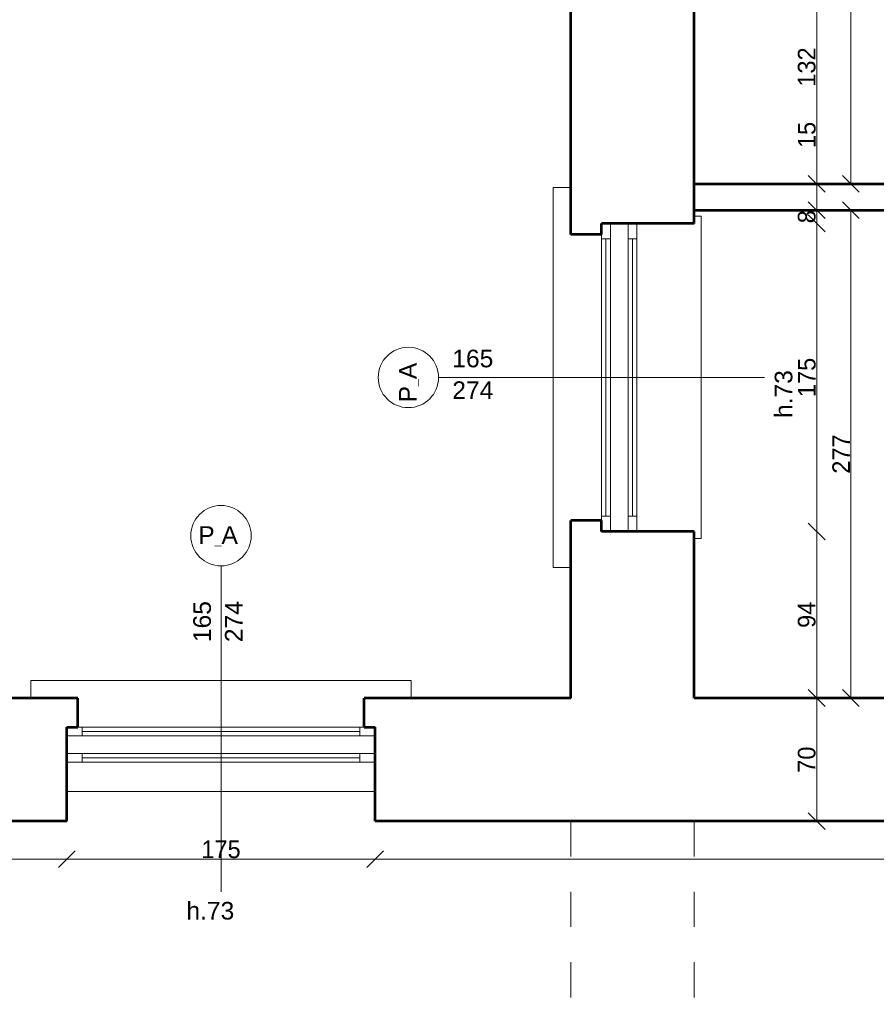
# Model space of a CAD drawing. Header units: inches. Extents: x -21887 to 84279, y -131485 to 67836.
# Tile 22 of 256: x -9347 to -4485, y -15948 to -10358. Entities that reach past the tile are written whole.
import ezdxf

# ---------------------------------------------------------------- set-up
doc = ezdxf.new("R2010")
doc.units = ezdxf.units.IN
doc.header["$MEASUREMENT"] = 0
doc.linetypes.add('Dashed', pattern=[400, 200, -200])
doc.layers.get('0').update_dxf_attribs({"lineweight": 13})
doc.layers.get('Defpoints').update_dxf_attribs({"lineweight": 13})
for name, color, linetype, lineweight in [('AI_MURY', 7, 'Continuous', 53), ('Dimensioning', 7, 'Continuous', 13), ('DRZWI', 7, 'Continuous', 13), ('dzialowki', 7, 'Continuous', 53), ('PODCIAGI', 7, 'Continuous', 13)]:
    doc.layers.add(name, color=color, linetype=linetype, lineweight=lineweight)
doc.styles.add('GENERATED_STYLE_7', font='txt')
doc.styles.add('Style-Courier New', font='txt')
doc.dimstyles.new('Dimstyle_4', dxfattribs={"dimtxt": 100, "dimasz": 95, "dimexe": 0, "dimexo": 0, "dimgap": 0.09, "dimtad": 1, "dimdec": 0, "dimlfac": 0.1, "dimzin": 0, "dimdsep": 46, "dimlunit": 5, "dimtxsty": 'GENERATED_STYLE_7', "dimblk": 'ARROWHEAD_6', "dimcen": 0.09, "dimclrd": 161, "dimclre": 161, "dimclrt": 7, "dimadec": 0, "dimazin": 0, "dimtfac": 1, "dimtdec": 0, "dimtmove": 0, "dimatfit": 3, "dimfxl": 0, "dimtolj": 1, "dimtzin": 0, "dimarcsym": 0})
doc.dimstyles.new('Dimstyle_5', dxfattribs={"dimtxt": 100, "dimasz": 95, "dimexe": 0.18, "dimexo": 0, "dimgap": 0.09, "dimtad": 1, "dimtih": 1, "dimtoh": 1, "dimdec": 0, "dimlfac": 0.1, "dimzin": 0, "dimdsep": 46, "dimlunit": 5, "dimtxsty": 'GENERATED_STYLE_7', "dimblk": 'ARROWHEAD_6', "dimcen": 0.09, "dimclrd": 161, "dimclre": 161, "dimclrt": 7, "dimadec": 0, "dimazin": 0, "dimtfac": 1, "dimtdec": 0, "dimtmove": 0, "dimatfit": 3, "dimfxl": 0, "dimtolj": 1, "dimtzin": 0, "dimarcsym": 0})

# ---------------------------------------------------------------- blocks, each defined once
blk = doc.blocks.new('ARROWHEAD_6')
at = {"color": 0, "linetype": 'Continuous'}
for p, q in [((0, 0), (-1, 0)), ((-0.5, -0.5), (0.5, 0.5))]:
    blk.add_line(p, q, dxfattribs=at)
blk = doc.blocks.new('*U175')
at = {"layer": 'Defpoints', "color": 0, "linetype": 'Continuous'}
for p in [(-4629.5, -11439.3), (-4629.5, -11439.3), (-4629.5, -14209.3)]:
    blk.add_point(p, dxfattribs=at)
at = {"layer": 'Dimensioning', "color": 161, "linetype": 'Continuous', "lineweight": -2}
blk.add_line((-4629.5, -14114.3), (-4629.5, -11534.3), dxfattribs=at)
at = {"layer": 'Dimensioning', "color": 161, "linetype": 'Continuous', "lineweight": -2, "xscale": 95, "yscale": 95, "zscale": 95}
for p, rotation in [((-4629.5, -11439.3), 90), ((-4629.5, -14209.3), 270)]:
    blk.add_blockref('ARROWHEAD_6', p, dxfattribs=dict(at, rotation=rotation))
at = {"layer": 'Dimensioning', "color": 7, "linetype": 'Continuous', "insert": (-4684.6, -12824.3), "char_height": 100, "attachment_point": 5, "rotation": 90, "style": 'GENERATED_STYLE_7'}
blk.add_mtext('277', dxfattribs=at)
blk = doc.blocks.new('*D1851')
at = {"layer": 'Defpoints'}
for p in [(-4629.5, -11439.3), (-4629.5, -11439.3), (-4629.5, -12824.3), (-4629.5, -14209.3)]:
    blk.add_point(p, dxfattribs=at)
at = {"layer": 'Dimensioning', "color": 161, "linetype": 'Continuous'}
blk.add_blockref('*U175', (0, 0), dxfattribs=at)
blk = doc.blocks.new('*U1015')
at = {"layer": 'Defpoints', "color": 0, "linetype": 'Continuous'}
for p in [(-9079.5, -14851.1), (-9839.5, -15124.7), (-9079.5, -15124.7)]:
    blk.add_point(p, dxfattribs=at)
at = {"layer": 'Dimensioning', "color": 161, "linetype": 'Continuous', "lineweight": -2}
for p, q in [((-9839.5, -15124.7), (-9839.5, -15124.5)), ((-9744.5, -15124.7), (-9174.5, -15124.7)), ((-9079.5, -15124.5), (-9079.5, -15124.9))]:
    blk.add_line(p, q, dxfattribs=at)
at = {"layer": 'Dimensioning', "color": 161, "linetype": 'Continuous', "lineweight": -2, "xscale": 95, "yscale": 95, "zscale": 95, "rotation": 180}
blk.add_blockref('ARROWHEAD_6', (-9839.5, -15124.7), dxfattribs=at)
at = {"layer": 'Dimensioning', "color": 161, "linetype": 'Continuous', "lineweight": -2, "xscale": 95, "yscale": 95, "zscale": 95}
blk.add_blockref('ARROWHEAD_6', (-9079.5, -15124.7), dxfattribs=at)
at = {"layer": 'Dimensioning', "color": 7, "linetype": 'Continuous', "insert": (-9459.5, -15068.4), "char_height": 100, "attachment_point": 5, "style": 'GENERATED_STYLE_7'}
blk.add_mtext('76', dxfattribs=at)
blk = doc.blocks.new('*D1884')
at = {"layer": 'Defpoints'}
for p in [(-9079.5, -14851.1), (-9839.5, -15124.7), (-9459.5, -15124.7), (-9079.5, -15124.7)]:
    blk.add_point(p, dxfattribs=at)
at = {"layer": 'Dimensioning', "color": 161, "linetype": 'Continuous'}
blk.add_blockref('*U1015', (0, 0), dxfattribs=at)
blk = doc.blocks.new('*U1016')
at = {"layer": 'Defpoints', "color": 0, "linetype": 'Continuous'}
for p in [(-7329.5, -14806), (-9079.5, -14851.1), (-7329.5, -15124.7)]:
    blk.add_point(p, dxfattribs=at)
at = {"layer": 'Dimensioning', "color": 161, "linetype": 'Continuous', "lineweight": -2}
for p, q in [((-9079.5, -15124.5), (-9079.5, -15124.9)), ((-8984.5, -15124.7), (-7424.5, -15124.7)), ((-7329.5, -15124.5), (-7329.5, -15124.9))]:
    blk.add_line(p, q, dxfattribs=at)
at = {"layer": 'Dimensioning', "color": 161, "linetype": 'Continuous', "lineweight": -2, "xscale": 95, "yscale": 95, "zscale": 95, "rotation": 180}
blk.add_blockref('ARROWHEAD_6', (-9079.5, -15124.7), dxfattribs=at)
at = {"layer": 'Dimensioning', "color": 161, "linetype": 'Continuous', "lineweight": -2, "xscale": 95, "yscale": 95, "zscale": 95}
blk.add_blockref('ARROWHEAD_6', (-7329.5, -15124.7), dxfattribs=at)
at = {"layer": 'Dimensioning', "color": 7, "linetype": 'Continuous', "insert": (-8204.5, -15069), "char_height": 100, "attachment_point": 5, "style": 'GENERATED_STYLE_7'}
blk.add_mtext('175', dxfattribs=at)
blk = doc.blocks.new('*D1885')
at = {"layer": 'Defpoints'}
for p in [(-7329.5, -14806), (-9079.5, -14851.1), (-8204.5, -15124.7), (-7329.5, -15124.7)]:
    blk.add_point(p, dxfattribs=at)
at = {"layer": 'Dimensioning', "color": 161, "linetype": 'Continuous'}
blk.add_blockref('*U1016', (0, 0), dxfattribs=at)
blk = doc.blocks.new('*U1017')
at = {"layer": 'Defpoints', "color": 0, "linetype": 'Continuous'}
for p in [(-7329.5, -14806), (980.5, -14764.6), (980.5, -15124.7)]:
    blk.add_point(p, dxfattribs=at)
at = {"layer": 'Dimensioning', "color": 161, "linetype": 'Continuous', "lineweight": -2}
for p, q in [((-7329.5, -15124.5), (-7329.5, -15124.9)), ((-7234.5, -15124.7), (885.5, -15124.7)), ((980.5, -15124.5), (980.5, -15124.9))]:
    blk.add_line(p, q, dxfattribs=at)
at = {"layer": 'Dimensioning', "color": 161, "linetype": 'Continuous', "lineweight": -2, "xscale": 95, "yscale": 95, "zscale": 95, "rotation": 180}
blk.add_blockref('ARROWHEAD_6', (-7329.5, -15124.7), dxfattribs=at)
at = {"layer": 'Dimensioning', "color": 161, "linetype": 'Continuous', "lineweight": -2, "xscale": 95, "yscale": 95, "zscale": 95}
blk.add_blockref('ARROWHEAD_6', (980.5, -15124.7), dxfattribs=at)
at = {"layer": 'Dimensioning', "color": 7, "linetype": 'Continuous', "insert": (-3174.5, -15068.4), "char_height": 100, "attachment_point": 5, "style": 'GENERATED_STYLE_7'}
blk.add_mtext('831', dxfattribs=at)
blk = doc.blocks.new('*D1886')
at = {"layer": 'Defpoints'}
for p in [(-7329.5, -14806), (980.5, -14764.6), (-3174.5, -15124.7), (980.5, -15124.7)]:
    blk.add_point(p, dxfattribs=at)
at = {"layer": 'Dimensioning', "color": 161, "linetype": 'Continuous'}
blk.add_blockref('*U1017', (0, 0), dxfattribs=at)
blk = doc.blocks.new('*U249')
at = {"layer": 'Defpoints', "color": 0, "linetype": 'Continuous'}
for p in [(-4629.5, -3839.3), (-4629.5, -3839.3), (-4629.5, -11289.3)]:
    blk.add_point(p, dxfattribs=at)
at = {"layer": 'Dimensioning', "color": 161, "linetype": 'Continuous', "lineweight": -2}
blk.add_line((-4629.5, -11194.3), (-4629.5, -3934.3), dxfattribs=at)
at = {"layer": 'Dimensioning', "color": 161, "linetype": 'Continuous', "lineweight": -2, "xscale": 95, "yscale": 95, "zscale": 95}
for p, rotation in [((-4629.5, -3839.3), 90), ((-4629.5, -11289.3), 270)]:
    blk.add_blockref('ARROWHEAD_6', p, dxfattribs=dict(at, rotation=rotation))
at = {"layer": 'Dimensioning', "color": 7, "linetype": 'Continuous', "insert": (-4684.5, -7564.3), "char_height": 100, "attachment_point": 5, "rotation": 90, "style": 'GENERATED_STYLE_7'}
blk.add_mtext('745', dxfattribs=at)
blk = doc.blocks.new('*D2017')
at = {"layer": 'Defpoints'}
for p in [(-4629.5, -3839.3), (-4629.5, -3839.3), (-4629.5, -7564.3), (-4629.5, -11289.3)]:
    blk.add_point(p, dxfattribs=at)
at = {"layer": 'Dimensioning', "color": 161, "linetype": 'Continuous'}
blk.add_blockref('*U249', (0, 0), dxfattribs=at)
blk = doc.blocks.new('*U250')
at = {"layer": 'Defpoints', "color": 0, "linetype": 'Continuous'}
for p in [(-4823.6, -14209.3), (-4823.6, -14209.3), (-5078.8, -14909.3)]:
    blk.add_point(p, dxfattribs=at)
at = {"layer": 'Dimensioning', "color": 161, "linetype": 'Continuous', "lineweight": -2}
for p, q in [((-4823.6, -14814.3), (-4823.6, -14304.3)), ((-4823.8, -14909.3), (-4823.6, -14909.3))]:
    blk.add_line(p, q, dxfattribs=at)
at = {"layer": 'Dimensioning', "color": 161, "linetype": 'Continuous', "lineweight": -2, "xscale": 95, "yscale": 95, "zscale": 95}
for p, rotation in [((-4823.6, -14209.3), 90), ((-4823.6, -14909.3), 270)]:
    blk.add_blockref('ARROWHEAD_6', p, dxfattribs=dict(at, rotation=rotation))
at = {"layer": 'Dimensioning', "color": 7, "linetype": 'Continuous', "insert": (-4879.9, -14559.3), "char_height": 100, "attachment_point": 5, "rotation": 90, "style": 'GENERATED_STYLE_7'}
blk.add_mtext('70', dxfattribs=at)
blk = doc.blocks.new('*D2018')
at = {"layer": 'Defpoints'}
for p in [(-4823.6, -14209.3), (-4823.6, -14209.3), (-4823.6, -14559.3), (-5078.8, -14909.3)]:
    blk.add_point(p, dxfattribs=at)
at = {"layer": 'Dimensioning', "color": 161, "linetype": 'Continuous'}
blk.add_blockref('*U250', (0, 0), dxfattribs=at)
blk = doc.blocks.new('*U507')
at = {"layer": 'Defpoints', "color": 0, "linetype": 'Continuous'}
for p in [(-5586.6, -13264.3), (-4823.6, -13264.3), (-4823.6, -14209.3)]:
    blk.add_point(p, dxfattribs=at)
at = {"layer": 'Dimensioning', "color": 161, "linetype": 'Continuous', "lineweight": -2}
for p, q in [((-4823.8, -13264.3), (-4823.6, -13264.3)), ((-4823.6, -14114.3), (-4823.6, -13359.3))]:
    blk.add_line(p, q, dxfattribs=at)
at = {"layer": 'Dimensioning', "color": 161, "linetype": 'Continuous', "lineweight": -2, "xscale": 95, "yscale": 95, "zscale": 95}
for p, rotation in [((-4823.6, -13264.3), 90), ((-4823.6, -14209.3), 270)]:
    blk.add_blockref('ARROWHEAD_6', p, dxfattribs=dict(at, rotation=rotation))
at = {"layer": 'Dimensioning', "color": 7, "linetype": 'Continuous', "insert": (-4879.9, -13736.8), "char_height": 100, "attachment_point": 5, "rotation": 90, "style": 'GENERATED_STYLE_7'}
blk.add_mtext('94', dxfattribs=at)
blk = doc.blocks.new('*D2731')
at = {"layer": 'Defpoints'}
for p in [(-5586.6, -13264.3), (-4823.6, -13264.3), (-4823.6, -13736.8), (-4823.6, -14209.3)]:
    blk.add_point(p, dxfattribs=at)
at = {"layer": 'Dimensioning', "color": 161, "linetype": 'Continuous'}
blk.add_blockref('*U507', (0, 0), dxfattribs=at)
blk = doc.blocks.new('*U508')
at = {"layer": 'Defpoints', "color": 0, "linetype": 'Continuous'}
for p in [(-5608.3, -11514.3), (-4823.6, -11514.3), (-5586.6, -13264.3)]:
    blk.add_point(p, dxfattribs=at)
at = {"layer": 'Dimensioning', "color": 161, "linetype": 'Continuous', "lineweight": -2}
for p, q in [((-4823.8, -11514.3), (-4823.6, -11514.3)), ((-4823.6, -13169.3), (-4823.6, -11609.3)), ((-4823.8, -13264.3), (-4823.6, -13264.3))]:
    blk.add_line(p, q, dxfattribs=at)
at = {"layer": 'Dimensioning', "color": 161, "linetype": 'Continuous', "lineweight": -2, "xscale": 95, "yscale": 95, "zscale": 95}
for p, rotation in [((-4823.6, -11514.3), 90), ((-4823.6, -13264.3), 270)]:
    blk.add_blockref('ARROWHEAD_6', p, dxfattribs=dict(at, rotation=rotation))
at = {"layer": 'Dimensioning', "color": 7, "linetype": 'Continuous', "insert": (-4879.3, -12389.3), "char_height": 100, "attachment_point": 5, "rotation": 90, "style": 'GENERATED_STYLE_7'}
blk.add_mtext('175', dxfattribs=at)
blk = doc.blocks.new('*D2732')
at = {"layer": 'Defpoints'}
for p in [(-5608.3, -11514.3), (-4823.6, -11514.3), (-4823.6, -12389.3), (-5586.6, -13264.3)]:
    blk.add_point(p, dxfattribs=at)
at = {"layer": 'Dimensioning', "color": 161, "linetype": 'Continuous'}
blk.add_blockref('*U508', (0, 0), dxfattribs=at)
blk = doc.blocks.new('*U509')
at = {"layer": 'Defpoints', "color": 0, "linetype": 'Continuous'}
for p in [(-4823.6, -11439.3), (-4823.6, -11439.3), (-5608.3, -11514.3)]:
    blk.add_point(p, dxfattribs=at)
at = {"layer": 'Dimensioning', "color": 161, "linetype": 'Continuous', "lineweight": -2}
for p, q in [((-4823.6, -11344.3), (-4823.6, -11249.3)), ((-4823.6, -11514.3), (-4823.6, -11439.3)), ((-4823.8, -11514.3), (-4823.6, -11514.3)), ((-4823.6, -11609.3), (-4823.6, -11704.3))]:
    blk.add_line(p, q, dxfattribs=at)
at = {"layer": 'Dimensioning', "color": 161, "linetype": 'Continuous', "lineweight": -2, "xscale": 95, "yscale": 95, "zscale": 95}
for p, rotation in [((-4823.6, -11439.3), 270), ((-4823.6, -11514.3), 90)]:
    blk.add_blockref('ARROWHEAD_6', p, dxfattribs=dict(at, rotation=rotation))
at = {"layer": 'Dimensioning', "color": 7, "linetype": 'Continuous', "insert": (-4879.9, -11476.8), "char_height": 100, "attachment_point": 5, "rotation": 90, "style": 'GENERATED_STYLE_7'}
blk.add_mtext('8', dxfattribs=at)
blk = doc.blocks.new('*D2733')
at = {"layer": 'Defpoints'}
for p in [(-4823.6, -11439.3), (-4823.6, -11439.3), (-5608.3, -11514.3), (-4823.6, -11476.8)]:
    blk.add_point(p, dxfattribs=at)
at = {"layer": 'Dimensioning', "color": 161, "linetype": 'Continuous'}
blk.add_blockref('*U509', (0, 0), dxfattribs=at)
blk = doc.blocks.new('*U510')
at = {"layer": 'Defpoints', "color": 0, "linetype": 'Continuous'}
for p in [(-4823.6, -11289.3), (-4823.6, -11289.3), (-4823.6, -11439.3)]:
    blk.add_point(p, dxfattribs=at)
at = {"layer": 'Dimensioning', "color": 161, "linetype": 'Continuous', "lineweight": -2}
for p, q in [((-4823.6, -11194.3), (-4823.6, -10925.9)), ((-4823.6, -11439.3), (-4823.6, -11289.3)), ((-4823.6, -11534.3), (-4823.6, -11629.3))]:
    blk.add_line(p, q, dxfattribs=at)
at = {"layer": 'Dimensioning', "color": 161, "linetype": 'Continuous', "lineweight": -2, "xscale": 95, "yscale": 95, "zscale": 95}
for p, rotation in [((-4823.6, -11289.3), 270), ((-4823.6, -11439.3), 90)]:
    blk.add_blockref('ARROWHEAD_6', p, dxfattribs=dict(at, rotation=rotation))
at = {"layer": 'Dimensioning', "color": 7, "linetype": 'Continuous', "insert": (-4879.3, -11012.6), "char_height": 100, "attachment_point": 5, "rotation": 90, "style": 'GENERATED_STYLE_7'}
blk.add_mtext('15', dxfattribs=at)
blk = doc.blocks.new('*D2734')
at = {"layer": 'Defpoints'}
for p in [(-4823.6, -11012.6), (-4823.6, -11289.3), (-4823.6, -11289.3), (-4823.6, -11439.3)]:
    blk.add_point(p, dxfattribs=at)
at = {"layer": 'Dimensioning', "color": 161, "linetype": 'Continuous'}
blk.add_blockref('*U510', (0, 0), dxfattribs=at)
blk = doc.blocks.new('*U511')
at = {"layer": 'Defpoints', "color": 0, "linetype": 'Continuous'}
for p in [(-5648.4, -9964.3), (-4823.6, -9964.3), (-4823.6, -11289.3)]:
    blk.add_point(p, dxfattribs=at)
at = {"layer": 'Dimensioning', "color": 161, "linetype": 'Continuous', "lineweight": -2}
for p, q in [((-4823.8, -9964.3), (-4823.6, -9964.3)), ((-4823.6, -11194.3), (-4823.6, -10059.3))]:
    blk.add_line(p, q, dxfattribs=at)
at = {"layer": 'Dimensioning', "color": 161, "linetype": 'Continuous', "lineweight": -2, "xscale": 95, "yscale": 95, "zscale": 95}
for p, rotation in [((-4823.6, -9964.3), 90), ((-4823.6, -11289.3), 270)]:
    blk.add_blockref('ARROWHEAD_6', p, dxfattribs=dict(at, rotation=rotation))
at = {"layer": 'Dimensioning', "color": 7, "linetype": 'Continuous', "insert": (-4879.9, -10626.8), "char_height": 100, "attachment_point": 5, "rotation": 90, "style": 'GENERATED_STYLE_7'}
blk.add_mtext('132', dxfattribs=at)
blk = doc.blocks.new('*D2735')
at = {"layer": 'Defpoints'}
for p in [(-5648.4, -9964.3), (-4823.6, -9964.3), (-4823.6, -10626.8), (-4823.6, -11289.3)]:
    blk.add_point(p, dxfattribs=at)
at = {"layer": 'Dimensioning', "color": 161, "linetype": 'Continuous'}
blk.add_blockref('*U511', (0, 0), dxfattribs=at)

msp = doc.modelspace()

# ---------------------------------------------------------------- linework, layer by layer
at = {"layer": 'AI_MURY', "color": 7, "linetype": 'Continuous'}
for p, q in [((-6219.5, -11576.8), (-6219.5, -9901.8)), ((-5519.5, -11514.3), (-5519.5, -9964.3)), ((-5519.5, -11514.3), (-6044.5, -11514.3)), ((-6044.5, -11576.8), (-6044.5, -11514.3)), ((-6044.5, -11576.8), (-6219.5, -11576.8)), ((-6044.5, -13201.8), (-6219.5, -13201.8)), ((-6219.5, -14209.3), (-6219.5, -13201.8)), ((-6044.5, -13264.3), (-6044.5, -13201.8)), ((-5519.5, -13264.3), (-6044.5, -13264.3)), ((-5519.5, -14209.3), (-5519.5, -13264.3)), ((-9017, -14209.3), (-10079.5, -14209.3)), ((-9017, -14374.3), (-9017, -14209.3)), ((-7392, -14374.3), (-7392, -14209.3)), ((-6219.5, -14209.3), (-7392, -14209.3)), ((280.5, -14209.3), (-5519.5, -14209.3)), ((-9079.5, -14909.3), (-9079.5, -14374.3)), ((-9079.5, -14374.3), (-9017, -14374.3)), ((-7392, -14374.3), (-7329.5, -14374.3)), ((-7329.5, -14909.3), (-7329.5, -14374.3)), ((-9079.5, -14909.3), (-9839.5, -14909.3)), ((960.5, -14909.3), (-7329.5, -14909.3))]:
    msp.add_line(p, q, dxfattribs=at)
at = {"layer": 'DRZWI', "color": 251, "linetype": 'Continuous'}
for p, q in [((-6319.5, -13468.2), (-6319.5, -11310.4)), ((-6319.5, -11310.4), (-6219.5, -11310.4)), ((-5519.5, -11474.3), (-5479.5, -11474.3)), ((-5479.5, -13304.3), (-5479.5, -11474.3)), ((-5519.5, -13304.3), (-5479.5, -13304.3)), ((-6319.5, -13468.2), (-6219.5, -13468.2)), ((-9283.4, -14109.3), (-7125.6, -14109.3)), ((-9283.4, -14109.3), (-9283.4, -14209.3)), ((-7125.6, -14109.3), (-7125.6, -14209.3)), ((-9079.5, -14739.3), (-7329.5, -14739.3))]:
    msp.add_line(p, q, dxfattribs=at)
at = {"layer": 'DRZWI', "color": 220, "linetype": 'Continuous'}
for p, q in [((-5994.5, -11601.8), (-5994.5, -11514.3)), ((-5894.5, -11601.8), (-5894.5, -11514.3)), ((-5844.5, -11601.8), (-5844.5, -11514.3)), ((-6044.5, -11601.8), (-6044.5, -11576.8)), ((-5994.5, -11601.8), (-6044.5, -11601.8)), ((-6044.5, -13176.8), (-6044.5, -11601.8)), ((-6019.5, -13176.8), (-6019.5, -11601.8)), ((-5994.5, -13176.8), (-5994.5, -11601.8)), ((-5844.5, -11601.8), (-5894.5, -11601.8)), ((-5894.5, -13176.8), (-5894.5, -11601.8)), ((-5869.5, -13176.8), (-5869.5, -11601.8)), ((-5844.5, -13176.8), (-5844.5, -11601.8)), ((-6969.9, -12389.3), (-5119.1, -12389.3)), ((-5994.5, -13176.8), (-6044.5, -13176.8)), ((-6044.5, -13176.8), (-6044.5, -13201.8)), ((-5994.5, -13176.8), (-5994.5, -13264.3)), ((-5894.5, -13176.8), (-5894.5, -13264.3)), ((-5844.5, -13176.8), (-5894.5, -13176.8)), ((-5844.5, -13176.8), (-5844.5, -13264.3)), ((-8204.5, -13458.9), (-8204.5, -15309.7)), ((-8992, -14374.3), (-9017, -14374.3)), ((-8992, -14424.3), (-8992, -14374.3)), ((-8992, -14374.3), (-7417, -14374.3)), ((-8992, -14399.3), (-7417, -14399.3)), ((-7417, -14424.3), (-7417, -14374.3)), ((-7417, -14374.3), (-7392, -14374.3)), ((-8992, -14424.3), (-9079.5, -14424.3)), ((-8992, -14424.3), (-7417, -14424.3)), ((-7417, -14424.3), (-7329.5, -14424.3)), ((-8992, -14524.3), (-9079.5, -14524.3)), ((-8992, -14574.3), (-8992, -14524.3)), ((-8992, -14524.3), (-7417, -14524.3)), ((-7417, -14524.3), (-7329.5, -14524.3)), ((-7417, -14574.3), (-7417, -14524.3)), ((-8992, -14574.3), (-9079.5, -14574.3)), ((-8992, -14549.3), (-7417, -14549.3)), ((-8992, -14574.3), (-7417, -14574.3)), ((-7417, -14574.3), (-7329.5, -14574.3))]:
    msp.add_line(p, q, dxfattribs=at)
for centre in [(-7141.2, -12389.4), (-8204.6, -13287.6)]:
    msp.add_circle(centre, 171.3, dxfattribs=at)
at = {"layer": 'dzialowki', "color": 12, "linetype": 'Continuous'}
for p, q in [((-5519.5, -11289.3), (-1639.5, -11289.3)), ((-5519.5, -11439.3), (-1639.5, -11439.3))]:
    msp.add_line(p, q, dxfattribs=at)
at = {"layer": 'PODCIAGI', "color": 7, "linetype": 'Dashed'}
for p, q in [((-6219.5, -17509.3), (-6219.5, -14909.3)), ((-5519.5, -17509.3), (-5519.5, -14909.3))]:
    msp.add_line(p, q, dxfattribs=at)

# ---------------------------------------------------------------- texts
at = {"layer": 'DRZWI', "color": 220, "insert": (-6892, -12231.7), "char_height": 100, "width": 355.178, "attachment_point": 1, "line_spacing_factor": 1.079079, "style": 'GENERATED_STYLE_7'}
msp.add_mtext('\\fArial|b0|i0|c238|p39;165\\P274', dxfattribs=at)
at = {"layer": 'DRZWI', "color": 220, "char_height": 100, "attachment_point": 1, "rotation": 90, "style": 'GENERATED_STYLE_7'}
for s, insert, width in [('\\fArial|b0|i0|c238|p39;P\\H50.000000;_\\H100.000000;A', (-7194.7, -12530.9), 460.117), ('\\fArial|b0|i0|c238|p39;h.73', (-5061.8, -12619.7), 460.863)]:
    msp.add_mtext(s, dxfattribs=dict(at, insert=insert, width=width))
at = {"layer": 'DRZWI', "color": 220, "char_height": 100, "attachment_point": 1, "style": 'GENERATED_STYLE_7'}
for s, insert, width in [('\\fArial|b0|i0|c238|p39;P\\H50.000000;_\\H100.000000;A', (-8333.9, -13234), 460.117), ('\\fArial|b0|i0|c238|p39;h.73', (-8401.2, -15367), 460.863)]:
    msp.add_mtext(s, dxfattribs=dict(at, insert=insert, width=width))
at = {"layer": 'DRZWI', "color": 220, "insert": (-8362.1, -13892), "char_height": 100, "width": 355.178, "attachment_point": 1, "rotation": 90, "line_spacing_factor": 1.079079, "style": 'GENERATED_STYLE_7'}
msp.add_mtext('\\fArial|b0|i0|c238|p39;165\\P274', dxfattribs=at)

# ---------------------------------------------------------------- dimensions: what is measured, and where the dimension line sits
at = {"layer": 'Dimensioning', "color": 161, "linetype": 'Continuous'}
for base, p1, p2, picture, middle in [((-4629.5, -3839.3), (-4629.5, -11289.3), (-4629.5, -3839.3), '*D2017', (-4629.5, -7564.3)), ((-4823.5790566, -9964.2868952), (-4823.5790566, -11289.2868952), (-5648.4134754, -9964.2868952), '*D2735', (-4823.5790566, -10626.7868952)), ((-4823.6, -11289.3), (-4823.6, -11439.3), (-4823.6, -11289.3), '*D2734', (-4823.6, -11012.6)), ((-4823.5790566, -11439.2868952), (-5608.3418839, -11514.2868952), (-4823.5790566, -11439.2868952), '*D2733', (-4823.5790566, -11476.7868952)), ((-4629.5, -11439.3), (-4629.5, -14209.3), (-4629.5, -11439.3), '*D1851', (-4629.5, -12824.3)), ((-4823.6, -11514.3), (-5586.6, -13264.3), (-5608.3, -11514.3), '*D2732', (-4823.6, -12389.3)), ((-4823.5790566, -13264.2868952), (-4823.5790566, -14209.2868952), (-5586.5632673, -13264.2868952), '*D2731', (-4823.5790566, -13736.7868952)), ((-4823.6, -14209.3), (-5078.8, -14909.3), (-4823.6, -14209.3), '*D2018', (-4823.6, -14559.3))]:
    dim = msp.add_linear_dim(base=base, p1=p1, p2=p2, angle=90, dimstyle='Dimstyle_4', override={"dimtxsty": 'Style-Courier New', "dimclrd": 0, "dimclre": 161, "dimlwe": 0}, dxfattribs=at)
    dim.commit()
    dim.dimension.update_dxf_attribs({"geometry": picture, "text_midpoint": middle, "dimtype": 128})
for base, p1, p2, picture, middle in [((-7329.5, -15124.7), (-9079.5, -14851.1), (-7329.5, -14806), '*D1885', (-8204.5, -15124.7)), ((980.5, -15124.7), (-7329.5, -14806), (980.5, -14764.6), '*D1886', (-3174.5, -15124.7)), ((-9079.5, -15124.7), (-9839.5, -15124.7), (-9079.5, -14851.1), '*D1884', (-9459.5, -15124.7))]:
    dim = msp.add_linear_dim(base=base, p1=p1, p2=p2, dimstyle='Dimstyle_5', override={"dimtxsty": 'Style-Courier New', "dimclrd": 0, "dimclre": 161, "dimlwe": 0}, dxfattribs=at)
    dim.commit()
    dim.dimension.update_dxf_attribs({"geometry": picture, "text_midpoint": middle, "dimtype": 128})

doc.saveas('drawing.dxf')
